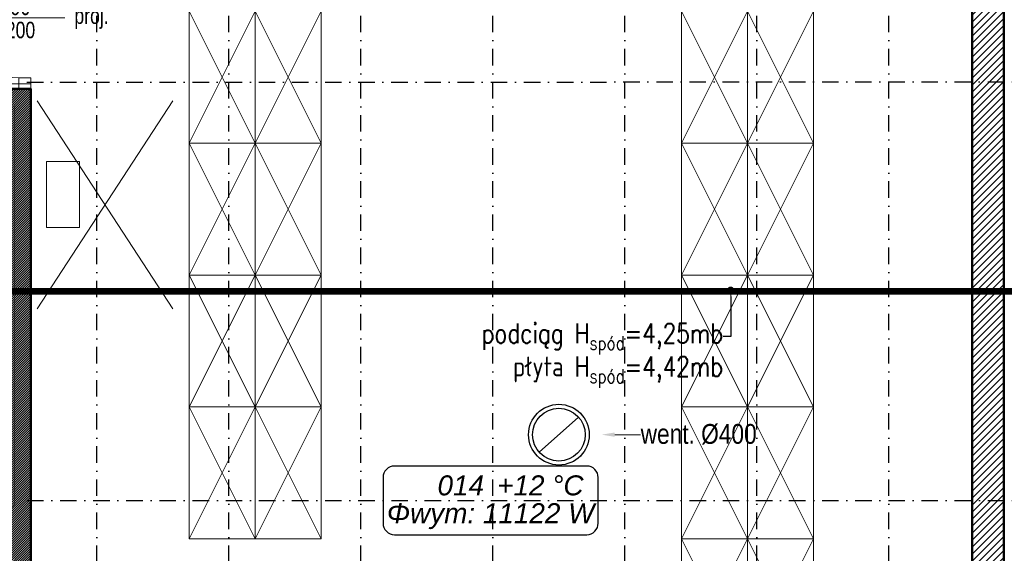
# Model space of a CAD drawing. Header units: centimetres. Extents: x -2715 to 104803, y -2927 to 32152.
# Tile 33 of 72: x 86677 to 87423, y 160 to 564. Entities that reach past the tile are written whole.
import ezdxf
from ezdxf import colors
from ezdxf.entities.mleader import LeaderData, LeaderLine
from ezdxf.enums import TextEntityAlignment as Align
from ezdxf.lldxf.tags import DXFTag
from ezdxf.math import Vec2, Vec3

# ---------------------------------------------------------------- set-up
doc = ezdxf.new("R2010")
doc.units = ezdxf.units.CM
doc.header["$MEASUREMENT"] = 0
doc.linetypes.add('DASHDOT2', pattern=[0.5, 0.25, -0.125, 0, -0.125])
for name, color, linetype, lineweight in [('0_TXT', 252, 'Continuous', 15), ('1_ doors proj.', 252, 'Continuous', 15), ('1_ hatch', 252, 'Continuous', 9), ('1_ hatch proj.', 252, 'Continuous', 9), ('1_ przerywana  S_CONSTRUCTION', 252, 'DASHDOT2', 25), ('1_ view 1', 252, 'Continuous', 15), ('1_ view 4 _ rozbiórka', 252, 'Dash', 9), ('1_ wall STRUCT', 252, 'Continuous', 50), ('1_ wall STRUCT proj.', 252, 'Continuous', 50), ('1_ wall STRUCT-DIV rozbiorka', 252, 'Continuous', 9), ('2_ doors description proj.', 252, 'Continuous', 15), ('2_ equipment proj._skrzynie', 252, 'Continuous', 9)]:
    doc.layers.add(name, color=color, linetype=linetype, lineweight=lineweight)
doc.layers.add('IS_Text_Konstrukcji', color=7, linetype='Continuous')
doc.styles.add('ARIAL', font='arial.ttf', dxfattribs={"width": 0.8})
doc.styles.add('BIKTS', font='bikromsw.shx', dxfattribs={"width": 0.85})
doc.styles.add('H_POM', font='ARIALN.TTF', dxfattribs={"width": 0.7, "height": 18})
doc.styles.get("Standard").update_dxf_attribs({"font": 'ARIALN.TTF'})
doc.styles.add('TXT1', font='simplex.shx', dxfattribs={"width": 0.8})
tags = doc.linetypes.add('Dash', pattern=[15, 10, -5]).pattern_tags.tags
tags[6:7] = [DXFTag(74, 4), DXFTag(75, 0), DXFTag(340, '0'), DXFTag(46, 0.0), DXFTag(50, 0.0), DXFTag(44, 0.0), DXFTag(45, 0.0)]
tags[4:5] = [DXFTag(74, 4), DXFTag(75, 0), DXFTag(340, '0'), DXFTag(46, 0.0), DXFTag(50, 0.0), DXFTag(44, 0.0), DXFTag(45, 0.0)]
doc.linetypes.add('Rozbiö˘ka', pattern='A,7,[121,msgB.shx,S=1,R=0,X=0.5,Y=-1.826635],7', length=14)
tags = doc.linetypes.add('SOLID', pattern=[10, 10, 0]).pattern_tags.tags
tags[6:7] = [DXFTag(74, 4), DXFTag(75, 0), DXFTag(340, '0'), DXFTag(46, 0.0), DXFTag(50, 0.0), DXFTag(44, 0.0), DXFTag(45, 0.0)]
tags[4:5] = [DXFTag(74, 4), DXFTag(75, 0), DXFTag(340, '0'), DXFTag(46, 0.0), DXFTag(50, 0.0), DXFTag(44, 0.0), DXFTag(45, 0.0)]

# ---------------------------------------------------------------- blocks, each defined once
blk = doc.blocks.new('_OZN.DRZWI')
blk.add_line((0, 0), (61.07, 0))
blk.add_lwpolyline([(-15, 15, -1), (-15, -15), (-25, -15, -1), (-25, 15)], format="xyb", close=True)
at = {"style": 'BIKTS', "width": 0.8}
blk.add_attdef('WYSOK', text='', height=8, rotation=0.00001, dxfattribs=at).set_placement((27.59, 12.75), align=Align.TOP_CENTER)
for p in [(-20, 0), (75.14, 0)]:
    blk.add_attdef('OZN', text='', height=8, rotation=0.00001, dxfattribs=at).set_placement(p, align=Align.MIDDLE)
blk.add_attdef('SZEROK', text='', height=8, rotation=0.00001, dxfattribs=at).set_placement((27.59, -12.4), align=Align.CENTER)
blk = doc.blocks.new('VFDGFDHGF')
for p, q in [((4, 4.55), (0.45, 4.55)), ((8.55, 4.55), (4, 4.55)), ((8.55, -4.55), (8.55, 4.55)), ((99.45, 4.55), (99.45, -4.55)), ((108, 4.55), (104.45, 4.55)), ((4, -4.55), (8.55, -4.55)), ((8.55, -4.55), (8.55, -95.45)), ((11.27, -4.55), (11.27, -95.41)), ((32.64, -5.84), (27.34, -12.38)), ((99.45, -4.55), (104, -4.55)), ((27.34, -12.38), (35.01, -13.91))]:
    blk.add_line(p, q)
for points in [[(0, -4.55), (0, 4.55), (4, 4.55), (4, -4.55)], [(4, -4.55), (4, 4.55), (8.55, 4.55), (8.55, -4.55)], [(99.45, -4.55), (99.45, 4.55), (104, 4.55), (104, -4.55)], [(104, -4.55), (104, 4.55), (108, 4.55), (108, -4.55)]]:
    blk.add_lwpolyline(points, close=True)
for points in [[(8.55, -4.55), (11.27, -4.55)], [(32.64, -5.84), (35.01, -13.91)], [(54, -1.36), (54, -0.36)]]:
    blk.add_lwpolyline(points)
for centre, radius, start, end in [((9.07, -5.07), 90.38, 269.6651, 0.3349), ((13.55, -5.84), 19.09, 270, 337.49939)]:
    blk.add_arc(centre, radius, start, end)
at = {"insert": (18.4, -83.17), "char_height": 10, "width": 6.2032, "attachment_point": 3, "style": 'H_POM'}
blk.add_mtext('L', dxfattribs=at)
blk = doc.blocks.new('_DOT')
at = {"color": 0, "linetype": 'ByBlock'}
blk.add_line((-0.5, 0), (-1, 0), dxfattribs=at)
at = {"color": 0, "linetype": 'ByBlock', "const_width": 0.5}
blk.add_lwpolyline([(-0.25, 0, 1), (0.25, 0, 1)], format="xyb", close=True, dxfattribs=at)
blk = doc.blocks.new('vcvcbv')
blk.add_lwpolyline([(-100, 50), (0, 50), (0, 0), (-100, 0), (-100, 50)])
at = {"linetype": 'Dash', "ltscale": 10}
blk.add_lwpolyline([(-100, 0), (0, 50), (0, 0), (-100, 50), (-100, 0)], dxfattribs=at)
blk = doc.blocks.new('sdadsfsdfd')
at = {"layer": '2_ equipment proj._skrzynie', "rotation": 90}
for p in [(-373, 100), (-323, 100), (0, 100), (50, 100), (-373, 0), (-323, 0), (0, 0), (50, 0), (-373, -100), (-323, -100), (0, -100), (50, -100), (-373, -200), (-323, -200), (0, -200), (50, -200), (0, -300), (50, -300)]:
    blk.add_blockref('vcvcbv', p, dxfattribs=at)
blk = doc.blocks.new('hgfhgjgjj')
at = {"layer": '1_ przerywana  S_CONSTRUCTION', "color": 150, "linetype": 'Dash', "ltscale": 20}
blk.add_lwpolyline([(-14.98, -13.25), (14.98, 13.25)], dxfattribs=at)
for radius in [23, 20]:
    blk.add_circle((0, 0), radius, dxfattribs=at)
at = {"layer": '0_TXT', "color": 150}
ml = blk.add_multileader_mtext('Standard', dxfattribs=at)
ml.set_content('{\\fArial Narrow|b0|i0|c238|p34;\\H83.333333x;went. %%C400} ')
ml.set_leader_properties()
ml.build(insert=Vec2(0, 0))
ml.multileader.update_dxf_attribs({"dogleg_length": 0.36, "arrow_head_size": 10})
ctx = ml.context
ctx.base_point, ctx.char_height, ctx.arrow_head_size, ctx.landing_gap_size, ctx.plane_origin = Vec3(61.86, 0), 0.18, 10, 0.09, Vec3(32.3, 0)
notes = []
notes.append((ctx, [(0, (1, 1, 0), (61.5, 0), (1, 0), 0.36, [(0, [(32.3, 0)], 0, [])])]))
ctx.mtext.insert, ctx.mtext.flow_direction = Vec3(61.95, 8.08), 5
for ctx, leaders in notes:
    for number, flags, end, landing, length, lines in leaders:
        leader = LeaderData()
        leader.index, (leader.has_last_leader_line, leader.has_dogleg_vector, leader.attachment_direction) = number, flags
        leader.last_leader_point, leader.dogleg_vector, leader.dogleg_length = Vec3(end), Vec3(landing), length
        for number, points, colour, breaks in lines:
            line = LeaderLine()
            line.index, line.vertices, line.color, line.breaks = number, Vec3.list(points), colors.encode_raw_color(colour), breaks
            leader.lines.append(line)
        ctx.leaders.append(leader)

msp = doc.modelspace()

# ---------------------------------------------------------------- hatches: boundary and pattern name
at = {"layer": '1_ hatch'}
h = msp.add_hatch(dxfattribs=at)
h.set_pattern_fill('ANSI31', color=256, scale=10)
h.paths.add_polyline_path([(86636.55, -489.07), (86636.55, -449.07), (86643.55, -449.07), (86643.55, 511.93), (86685.55, 511.93), (86685.55, -449.07), (86722.55, -449.07), (86722.55, -489.07)])
at = {"layer": '1_ hatch proj.'}
h = msp.add_hatch(dxfattribs=at)
h.set_pattern_fill('ANSI31', color=256, scale=30)
h.set_pattern_definition([(45, (-154, -2e-12), (-2.65165043, 2.65165043), [])])
h.paths.add_polyline_path([(87398.55, 52.93), (87398.55, 681.93), (87422.55, 681.93), (87422.55, 52.93)])

# ---------------------------------------------------------------- linework, layer by layer
at = {"layer": '1_ przerywana  S_CONSTRUCTION', "ltscale": 50}
for points in [[(86735.55, -449.07), (86735.55, 681.93)], [(86835.55, -449.07), (86835.55, 681.93)], [(86935.55, -449.07), (86935.55, 681.93)], [(87035.55, -449.07), (87035.55, 681.93)], [(87135.55, -449.07), (87135.55, 681.93)], [(87235.55, -449.07), (87235.55, 681.93)], [(87335.55, -449.07), (87335.55, 681.93)], [(86682.49, 517.05), (89183.49, 517.93)], [(86682.55, 199.93), (89183.55, 199.93)]]:
    msp.add_lwpolyline(points, dxfattribs=at)
at = {"layer": '1_ przerywana  S_CONSTRUCTION', "color": 18, "ltscale": 100, "const_width": 5}
msp.add_lwpolyline([(86215.55, 358.41), (89183.55, 358.93)], dxfattribs=at)
at = {"layer": '1_ view 4 _ rozbiórka', "lineweight": 20, "ltscale": 10}
msp.add_lwpolyline([(86697.46, 406.98), (86697.46, 456.98), (86722.46, 456.98), (86722.46, 406.98), (86697.46, 406.98)], dxfattribs=at)
at = {"layer": '1_ wall STRUCT'}
msp.add_lwpolyline([(86636.55, -489.07), (86636.55, -449.07), (86643.55, -449.07), (86643.55, 511.93), (86685.55, 511.93), (86685.55, -449.07), (86722.55, -449.07), (86722.55, -489.07), (86636.55, -489.07)], dxfattribs=at)
at = {"layer": '1_ wall STRUCT proj.'}
msp.add_lwpolyline([(87398.55, 52.93), (87398.55, 681.93), (87422.55, 681.93), (87422.55, 52.93), (87398.55, 52.93)], dxfattribs=at)
at = {"layer": '1_ wall STRUCT-DIV rozbiorka', "linetype": 'Rozbiö˘ka'}
for points in [[(86643.55, 511.93), (86643.55, 515.93), (86685.55, 515.93), (86685.55, 511.93)], [(86690.33, 502.93), (86793.01, 345.18)], [(86690.33, 345.18), (86793.01, 502.93)]]:
    msp.add_lwpolyline(points, dxfattribs=at)
at = {"layer": 'IS_Text_Konstrukcji', "linetype": 'SOLID'}
msp.add_lwpolyline([(86961.01, 174.14), (87106.67, 174.14, 0.414214), (87115.34, 182.81), (87115.34, 217.47, 0.414214), (87106.67, 226.14), (86961.01, 226.14, 0.414214), (86952.34, 217.47), (86952.34, 182.81, 0.414214), (86961.01, 174.14)], format="xyb", dxfattribs=at)

# ---------------------------------------------------------------- block references
at = {"layer": '1_ doors proj.', "rotation": 270}
msp.add_blockref('VFDGFDHGF', (86681, 619.93), dxfattribs=at)
at = {"layer": '1_ view 1'}
msp.add_blockref('hgfhgjgjj', (87085.55, 249.93), dxfattribs=at)
at = {"layer": '2_ doors description proj.'}
ref = msp.add_blockref('_OZN.DRZWI', (86650.09, 565.93), dxfattribs=dict(at, xscale=-1, rotation=180))
ref.add_attrib('OZN', 'proj.', dxfattribs={"layer": '0', "color": 7, "lineweight": 5, "height": 12.5, "style": 'BIKTS', "width": 0.8}).set_placement((86731.49, 565.93), align=Align.MIDDLE)
ref.add_attrib('WYSOK', '200', dxfattribs={"layer": '0', "color": 7, "lineweight": 5, "height": 12.5, "style": 'BIKTS', "width": 0.8}).set_placement((86677.68, 562.86), align=Align.TOP_CENTER)
ref.add_attrib('SZEROK', '90', dxfattribs={"layer": '0', "color": 7, "lineweight": 5, "height": 12.5, "style": 'BIKTS', "width": 0.8}).set_placement((86677.68, 567.93), align=Align.CENTER)
ref.add_attrib('OZN', 'D1', dxfattribs={"layer": '0', "color": 7, "lineweight": 5, "height": 16, "style": 'ARIAL', "width": 0.8}).set_placement((86630.09, 565.93), align=Align.MIDDLE)
at = {"layer": '2_ equipment proj._skrzynie'}
msp.add_blockref('sdadsfsdfd', (87228.55, 470.93), dxfattribs=at)

# ---------------------------------------------------------------- texts
at = {"layer": 'IS_Text_Konstrukcji', "linetype": 'SOLID', "char_height": 15.12}
for s, insert, attachment_point in [('\\fArial|b0|i1;014', (87028.84, 203.74), 9), ('\\fArial|b0|i1;+12 °C', (87038.84, 203.74), 7), ('\\fArial|b0|i1;Φwym: 11122 W', (87033.84, 197.98), 2)]:
    msp.add_mtext(s, dxfattribs=dict(at, insert=insert, attachment_point=attachment_point))

# ---------------------------------------------------------------- leaders
at = {"layer": '0_TXT'}
ml = msp.add_multileader_mtext('Standard', dxfattribs=at)
ml.set_content('\\A1;podciąg H{\\H0.7x;\\S^ spód;}=4,25mb\\Ppłyta H{\\H0.7x;\\S^ spód;}=4,42mb    ', style='TXT1')
ml.set_leader_properties()
ml.set_arrow_properties(name='DOT')
ml.build(insert=Vec2(0, 0))
ml.multileader.update_dxf_attribs({"dogleg_length": 5.69, "arrow_head_size": 5})
ctx = ml.context
ctx.base_point, ctx.char_height, ctx.arrow_head_size, ctx.landing_gap_size, ctx.plane_origin = Vec3(87008.79, 324.24), 15, 5, 0.09, Vec3(87245.46, 346.3)
ctx.text_align_type, ctx.attachment_type = 2, 2
notes = []
notes.append((ctx, [(0, (1, 1, 0), (87215.69, 324.24), (-1, 0), 5.69, [(0, [(87215.69, 359.71)], 0, [])])]))
ctx.mtext.insert, ctx.mtext.alignment, ctx.mtext.flow_direction = Vec3(87209.91, 334.24), 3, 5
for ctx, leaders in notes:
    for number, flags, end, landing, length, lines in leaders:
        leader = LeaderData()
        leader.index, (leader.has_last_leader_line, leader.has_dogleg_vector, leader.attachment_direction) = number, flags
        leader.last_leader_point, leader.dogleg_vector, leader.dogleg_length = Vec3(end), Vec3(landing), length
        for number, points, colour, breaks in lines:
            line = LeaderLine()
            line.index, line.vertices, line.color, line.breaks = number, Vec3.list(points), colors.encode_raw_color(colour), breaks
            leader.lines.append(line)
        ctx.leaders.append(leader)

doc.saveas('drawing.dxf')
